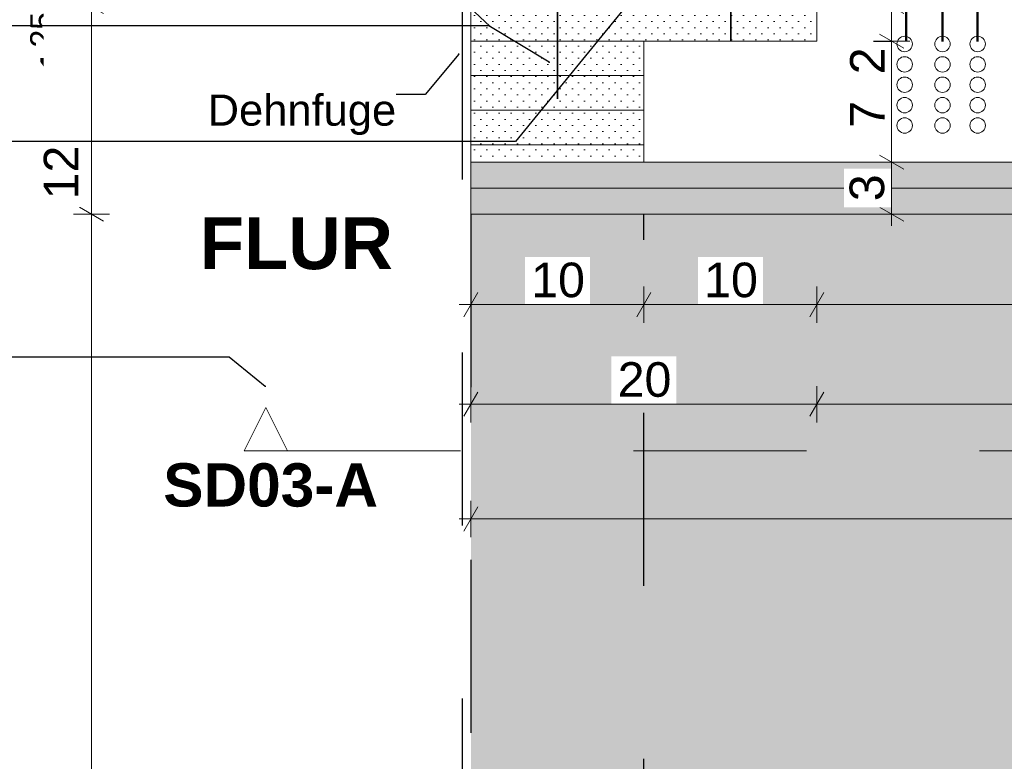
# Model space of a CAD drawing. Header units: metres. Extents: x -1.1 to 13.1, y -2.2 to 1.8.
# Tile 30 of 59: x 2.82 to 3.389, y 0.594 to 1.023. Entities that reach past the tile are written whole.
import ezdxf

# ---------------------------------------------------------------- set-up
doc = ezdxf.new("R2010")
doc.units = ezdxf.units.M
doc.header["$MEASUREMENT"] = 0
for name, pattern in [('Schnittlinie', [0.06, 0.03, -0.015, 0, -0.015]), ('Strichlinie eng', [0.023, 0.015, -0.008]), ('Wipeout_Contour', [1, 0, -1])]:
    doc.linetypes.add(name, pattern=pattern)
for name, color, linetype in [('152 - Bemaßung_ Beschriftung.Ausbau', 7, 'Continuous'), ('301 - Elemente.Linie', 7, 'Continuous'), ('653 - Abdeckung.TB Verkofferung', 7, 'Continuous'), ('804 - HKLSE.Elektrik', 7, 'Continuous'), ('Neubau_653 - Abdeckung.TB Verkofferung', 7, 'Continuous')]:
    doc.layers.add(name, color=color, linetype=linetype)
doc.styles.add('ERSTELLTER_STIL_1', font='txt')
doc.styles.add('ERSTELLTER_STIL_2', font='txt')
doc.dimstyles.new('ERSTELLTER_STIL__1', dxfattribs={"dimtxt": 0.02, "dimasz": 0.01064, "dimexe": 0.18, "dimexo": 0.0625, "dimgap": 0, "dimtad": 1, "dimzin": 0, "dimdsep": 46, "dimtxsty": 'ERSTELLTER_STIL_1', "dimblk": 'ARROWHEAD_2', "dimblk1": 'ARROWHEAD_2', "dimblk2": 'ARROWHEAD_2', "dimcen": 0.09, "dimse1": 1, "dimse2": 1, "dimclrd": 7, "dimclre": 7, "dimclrt": 7, "dimazin": 0, "dimtfac": 1, "dimtdec": 4, "dimtmove": 0, "dimatfit": 3, "dimfxl": 1, "dimtolj": 1, "dimtzin": 0, "dimarcsym": 0})
doc.dimstyles.new('ERSTELLTER_STIL__2', dxfattribs={"dimtxt": 0.02, "dimasz": 0.01064, "dimexe": 0.18, "dimexo": 0.0625, "dimgap": 0, "dimtad": 1, "dimtih": 1, "dimtoh": 1, "dimzin": 0, "dimdsep": 46, "dimtxsty": 'ERSTELLTER_STIL_1', "dimblk": 'ARROWHEAD_2', "dimblk1": 'ARROWHEAD_2', "dimblk2": 'ARROWHEAD_2', "dimcen": 0.09, "dimse1": 1, "dimse2": 1, "dimclrd": 7, "dimclre": 7, "dimclrt": 7, "dimazin": 0, "dimtfac": 1, "dimtdec": 4, "dimtmove": 0, "dimatfit": 3, "dimfxl": 1, "dimtolj": 1, "dimtzin": 0, "dimarcsym": 0})
doc.dimstyles.new('ERSTELLTER_STIL__3', dxfattribs={"dimtxt": 0.02, "dimasz": 0.01064, "dimexe": 0.18, "dimexo": 0.0625, "dimgap": 0, "dimtad": 1, "dimzin": 0, "dimdsep": 46, "dimtxsty": 'ERSTELLTER_STIL_1', "dimblk": 'ARROWHEAD_2', "dimblk1": 'ARROWHEAD_2', "dimblk2": 'ARROWHEAD_2', "dimcen": 0.09, "dimse1": 1, "dimse2": 1, "dimclrd": 7, "dimclre": 7, "dimclrt": 7, "dimazin": 0, "dimtfac": 1, "dimtdec": 4, "dimtmove": 2, "dimatfit": 3, "dimfxl": 1, "dimtolj": 1, "dimtzin": 0, "dimarcsym": 0})
doc.dimstyles.new('ERSTELLTER_STIL__4', dxfattribs={"dimtxt": 0.18, "dimasz": 0.001824, "dimexe": 0.18, "dimexo": 0.0625, "dimgap": 0, "dimtad": 0, "dimtih": 1, "dimtoh": 1, "dimdec": 4, "dimzin": 0, "dimdsep": 46, "dimcen": 0.09, "dimadec": 0, "dimazin": 0, "dimtfac": 1, "dimtdec": 4, "dimtmove": 0, "dimatfit": 3, "dimldrblk": 'ARROWHEAD_11', "dimfxl": 1, "dimtolj": 1, "dimtzin": 0, "dimarcsym": 0})
pattern_1 = [(45, (0, 0), (-0.003535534, 0.003535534), [0, -0.005])]

# ---------------------------------------------------------------- blocks, each defined once
blk = doc.blocks.new('*D221')
at = {"layer": '152 - Bemaßung_ Beschriftung.Ausbau', "color": 7, "linetype": 'Continuous', "lineweight": 9}
for p, q in [((3.08091, 0.84763), (3.08091, 0.86863)), ((3.18091, 0.84763), (3.18091, 0.86863)), ((3.08495, 0.86513), (3.07687, 0.85113)), ((3.18495, 0.86513), (3.17687, 0.85113)), ((3.07407, 0.85813), (3.08091, 0.85813)), ((3.08091, 0.85813), (3.18091, 0.85813))]:
    blk.add_line(p, q, dxfattribs=at)
at = {"color": 254, "linetype": 'Wipeout_Contour', "lineweight": 0, "ltscale": 13.150864}
blk.add_wipeout([(3.11213, 0.85853), (3.14969, 0.85853), (3.14969, 0.88573), (3.11213, 0.88573)], dxfattribs=at).dxf.layer = '152 - Bemaßung_ Beschriftung.Ausbau'
at = {"layer": '152 - Bemaßung_ Beschriftung.Ausbau', "color": 7, "lineweight": 9, "insert": (3.11573, 0.86213), "char_height": 0.02, "attachment_point": 7, "style": 'ERSTELLTER_STIL_1'}
blk.add_mtext('\\A1;{\\pql;\\fArial|b0|i0|c0|p38;10}', dxfattribs=at)
blk = doc.blocks.new('ARROWHEAD_2')
at = {"color": 0, "linetype": 'Continuous', "lineweight": 0}
for p, q in [((-0.378, -0.655), (0.378, 0.655)), ((0, 0), (-1, 0))]:
    blk.add_line(p, q, dxfattribs=at)
blk = doc.blocks.new('*D222')
at = {"layer": '152 - Bemaßung_ Beschriftung.Ausbau', "color": 7, "linetype": 'Continuous', "lineweight": 9}
for p, q in [((3.18091, 0.84763), (3.18091, 0.86863)), ((3.28091, 0.84763), (3.28091, 0.86863)), ((3.18495, 0.86513), (3.17687, 0.85113)), ((3.28495, 0.86513), (3.27687, 0.85113)), ((3.18091, 0.85813), (3.28091, 0.85813))]:
    blk.add_line(p, q, dxfattribs=at)
at = {"color": 254, "linetype": 'Wipeout_Contour', "lineweight": 0, "ltscale": 13.53239}
blk.add_wipeout([(3.21213, 0.85853), (3.24969, 0.85853), (3.24969, 0.88573), (3.21213, 0.88573)], dxfattribs=at).dxf.layer = '152 - Bemaßung_ Beschriftung.Ausbau'
at = {"layer": '152 - Bemaßung_ Beschriftung.Ausbau', "color": 7, "lineweight": 9, "insert": (3.21573, 0.86213), "char_height": 0.02, "attachment_point": 7, "style": 'ERSTELLTER_STIL_1'}
blk.add_mtext('\\A1;{\\pql;\\fArial|b0|i0|c0|p38;10}', dxfattribs=at)
blk = doc.blocks.new('*D223')
at = {"layer": '152 - Bemaßung_ Beschriftung.Ausbau', "color": 7, "linetype": 'Continuous', "lineweight": 9}
for p, q in [((3.28091, 0.84763), (3.28091, 0.86863)), ((3.68091, 0.84763), (3.68091, 0.86863)), ((3.28495, 0.86513), (3.27687, 0.85113)), ((3.68495, 0.86513), (3.67687, 0.85113)), ((3.28091, 0.85813), (3.68091, 0.85813))]:
    blk.add_line(p, q, dxfattribs=at)
at = {"color": 254, "linetype": 'Wipeout_Contour', "lineweight": 0, "ltscale": 14.490543}
blk.add_wipeout([(3.46213, 0.85853), (3.49969, 0.85853), (3.49969, 0.88573), (3.46213, 0.88573)], dxfattribs=at).dxf.layer = '152 - Bemaßung_ Beschriftung.Ausbau'
at = {"layer": '152 - Bemaßung_ Beschriftung.Ausbau', "color": 7, "lineweight": 9, "insert": (3.46573, 0.86213), "char_height": 0.02, "attachment_point": 7, "style": 'ERSTELLTER_STIL_1'}
blk.add_mtext('\\A1;{\\pql;\\fArial|b0|i0|c0|p38;40}', dxfattribs=at)
blk = doc.blocks.new('*D226')
at = {"layer": '152 - Bemaßung_ Beschriftung.Ausbau', "color": 7, "linetype": 'Continuous', "lineweight": 9}
for p, q in [((3.08091, 0.79007), (3.08091, 0.81107)), ((3.28091, 0.79007), (3.28091, 0.81107)), ((3.08495, 0.80757), (3.07687, 0.79357)), ((3.28495, 0.80757), (3.27687, 0.79357)), ((3.07407, 0.80057), (3.08091, 0.80057)), ((3.08091, 0.80057), (3.28091, 0.80057))]:
    blk.add_line(p, q, dxfattribs=at)
at = {"color": 254, "linetype": 'Wipeout_Contour', "lineweight": 0, "ltscale": 13.283581}
blk.add_wipeout([(3.16213, 0.80097), (3.19969, 0.80097), (3.19969, 0.82817), (3.16213, 0.82817)], dxfattribs=at).dxf.layer = '152 - Bemaßung_ Beschriftung.Ausbau'
at = {"layer": '152 - Bemaßung_ Beschriftung.Ausbau', "color": 7, "lineweight": 9, "insert": (3.16573, 0.80457), "char_height": 0.02, "attachment_point": 7, "style": 'ERSTELLTER_STIL_1'}
blk.add_mtext('\\A1;{\\pql;\\fArial|b0|i0|c0|p38;20}', dxfattribs=at)
blk = doc.blocks.new('*D227')
at = {"layer": '152 - Bemaßung_ Beschriftung.Ausbau', "color": 7, "linetype": 'Continuous', "lineweight": 9}
for p, q in [((3.28091, 0.79007), (3.28091, 0.81107)), ((3.68091, 0.79007), (3.68091, 0.81107)), ((3.28495, 0.80757), (3.27687, 0.79357)), ((3.68495, 0.80757), (3.67687, 0.79357)), ((3.28091, 0.80057), (3.68091, 0.80057))]:
    blk.add_line(p, q, dxfattribs=at)
at = {"color": 254, "linetype": 'Wipeout_Contour', "lineweight": 0, "ltscale": 14.437193}
blk.add_wipeout([(3.46213, 0.80097), (3.49969, 0.80097), (3.49969, 0.82817), (3.46213, 0.82817)], dxfattribs=at).dxf.layer = '152 - Bemaßung_ Beschriftung.Ausbau'
at = {"layer": '152 - Bemaßung_ Beschriftung.Ausbau', "color": 7, "lineweight": 9, "insert": (3.46573, 0.80457), "char_height": 0.02, "attachment_point": 7, "style": 'ERSTELLTER_STIL_1'}
blk.add_mtext('\\A1;{\\pql;\\fArial|b0|i0|c0|p38;40}', dxfattribs=at)
blk = doc.blocks.new('*D229')
at = {"layer": '152 - Bemaßung_ Beschriftung.Ausbau', "color": 7, "linetype": 'Continuous', "lineweight": 9}
for p, q in [((3.08495, 0.74121), (3.07687, 0.72721)), ((3.08091, 0.72371), (3.08091, 0.74471)), ((3.87687, 0.72721), (3.88495, 0.74121)), ((3.88091, 0.72371), (3.88091, 0.74471)), ((3.07407, 0.73421), (3.08091, 0.73421)), ((3.08091, 0.73421), (3.88091, 0.73421)), ((3.88091, 0.73421), (3.88776, 0.73421))]:
    blk.add_line(p, q, dxfattribs=at)
at = {"color": 254, "linetype": 'Wipeout_Contour', "lineweight": 0, "ltscale": 14.380013}
blk.add_wipeout([(3.46213, 0.73461), (3.49969, 0.73461), (3.49969, 0.76181), (3.46213, 0.76181)], dxfattribs=at).dxf.layer = '152 - Bemaßung_ Beschriftung.Ausbau'
at = {"layer": '152 - Bemaßung_ Beschriftung.Ausbau', "color": 7, "lineweight": 9, "insert": (3.46573, 0.73821), "char_height": 0.02, "attachment_point": 7, "style": 'ERSTELLTER_STIL_1'}
blk.add_mtext('\\A1;{\\pql;\\fArial|b0|i0|c0|p38;80}', dxfattribs=at)
blk = doc.blocks.new('*D238')
at = {"layer": '152 - Bemaßung_ Beschriftung.Ausbau', "color": 7, "linetype": 'Continuous', "lineweight": 9}
for p, q in [((2.85451, 0.91455), (2.86851, 0.90647)), ((2.87201, 0.91051), (2.85101, 0.91051)), ((2.86151, -1.02449), (2.86151, 0.91051)), ((2.87201, -1.02449), (2.85101, -1.02449)), ((2.85451, -1.02045), (2.86851, -1.02853))]:
    blk.add_line(p, q, dxfattribs=at)
at = {"layer": '152 - Bemaßung_ Beschriftung.Ausbau', "color": 7, "lineweight": 9, "insert": (2.85773, -1.02044), "char_height": 0.02, "attachment_point": 7, "rotation": 90, "style": 'ERSTELLTER_STIL_1'}
blk.add_mtext('\\A1;{\\pql;\\fArial|b0|i0|c0|p38;1\\fArial|b0|i0|c0|p38;\\A1{\\H.66x;\\S25^  ;}}', dxfattribs=at)
at = {"color": 254, "linetype": 'Wipeout_Contour', "lineweight": 0, "ltscale": 11.572021}
blk.add_wipeout([(2.86111, -0.0746), (2.86111, -0.00417), (2.83391, -0.00417), (2.83391, -0.0746)], dxfattribs=at).dxf.layer = '152 - Bemaßung_ Beschriftung.Ausbau'
at = {"color": 254, "linetype": 'Wipeout_Contour', "lineweight": 0, "ltscale": 12.249759}
blk.add_wipeout([(2.86111, -1.02404), (2.86111, -0.98163), (2.83391, -0.98163), (2.83391, -1.02404)], dxfattribs=at).dxf.layer = '152 - Bemaßung_ Beschriftung.Ausbau'
at = {"layer": '152 - Bemaßung_ Beschriftung.Ausbau', "color": 7, "lineweight": 9, "insert": (2.86139, -0.071), "char_height": 0.02, "attachment_point": 7, "rotation": 90, "style": 'ERSTELLTER_STIL_1'}
blk.add_mtext('\\A1;{\\pql;\\fArial|b0|i0|c0|p38;1,93\\fArial|b0|i0|c0|p38;\\A1{\\H.66x;\\S5^  ;}}', dxfattribs=at)
blk = doc.blocks.new('*D239')
at = {"layer": '152 - Bemaßung_ Beschriftung.Ausbau', "color": 7, "linetype": 'Continuous', "lineweight": 9}
for p, q in [((2.87201, 1.03051), (2.85101, 1.03051)), ((2.85451, 1.03455), (2.86851, 1.02647)), ((2.86151, 0.91051), (2.86151, 1.03051)), ((2.85451, 0.91455), (2.86851, 0.90647)), ((2.87201, 0.91051), (2.85101, 0.91051))]:
    blk.add_line(p, q, dxfattribs=at)
at = {"layer": '152 - Bemaßung_ Beschriftung.Ausbau', "color": 7, "lineweight": 9, "insert": (2.85773, 0.99125), "char_height": 0.02, "attachment_point": 7, "rotation": 90, "style": 'ERSTELLTER_STIL_1'}
blk.add_mtext('\\A1;{\\pql;\\fArial|b0|i0|c0|p38;1\\fArial|b0|i0|c0|p38;\\A1{\\H.66x;\\S25^  ;}}', dxfattribs=at)
at = {"color": 254, "linetype": 'Wipeout_Contour', "lineweight": 0, "ltscale": 12.243766}
blk.add_wipeout([(2.86111, 0.98765), (2.86111, 1.03006), (2.83391, 1.03006), (2.83391, 0.98765)], dxfattribs=at).dxf.layer = '152 - Bemaßung_ Beschriftung.Ausbau'
at = {"color": 254, "linetype": 'Wipeout_Contour', "lineweight": 0, "ltscale": 12.135876}
blk.add_wipeout([(2.85819, 0.91466), (2.85819, 0.95359), (2.82962, 0.95359), (2.82962, 0.91466)], dxfattribs=at).dxf.layer = '152 - Bemaßung_ Beschriftung.Ausbau'
at = {"layer": '152 - Bemaßung_ Beschriftung.Ausbau', "color": 7, "lineweight": 9, "insert": (2.85391, 0.91895), "char_height": 0.02, "attachment_point": 7, "rotation": 90, "style": 'ERSTELLTER_STIL_1'}
blk.add_mtext('\\A1;{\\pql;\\fArial|b0|i0|c0|p38;12}', dxfattribs=at)
blk = doc.blocks.new('ARROWHEAD_11')
at = {"color": 0, "linetype": 'Continuous', "lineweight": 0}
blk.add_line((0, 0), (-1, 0), dxfattribs=at)
at = {"color": 0, "linetype": 'Continuous', "lineweight": 0, "const_width": 0.25, "flags": 128}
blk.add_lwpolyline([(-0.125, 0, 1), (0.125, 0, 1)], format="xyb", close=True, dxfattribs=at)
blk = doc.blocks.new('*D243')
at = {"layer": '152 - Bemaßung_ Beschriftung.Ausbau', "color": 7, "linetype": 'Continuous', "lineweight": 9}
for p, q in [((3.33461, 0.94051), (3.31361, 0.94051)), ((3.31711, 0.94455), (3.33111, 0.93647)), ((3.32411, 0.91051), (3.32411, 0.94051)), ((3.31711, 0.91455), (3.33111, 0.90647)), ((3.33461, 0.91051), (3.31361, 0.91051)), ((3.32411, 0.90366), (3.32411, 0.91051))]:
    blk.add_line(p, q, dxfattribs=at)
at = {"color": 254, "linetype": 'Wipeout_Contour', "lineweight": 0, "ltscale": 13.891394}
blk.add_wipeout([(3.32371, 0.91432), (3.32371, 0.9367), (3.29651, 0.9367), (3.29651, 0.91432)], dxfattribs=at).dxf.layer = '152 - Bemaßung_ Beschriftung.Ausbau'
at = {"layer": '152 - Bemaßung_ Beschriftung.Ausbau', "color": 7, "lineweight": 9, "insert": (3.32011, 0.91792), "char_height": 0.02, "attachment_point": 7, "rotation": 90, "style": 'ERSTELLTER_STIL_1'}
blk.add_mtext('\\A1;{\\pql;\\fArial|b0|i0|c0|p38;3}', dxfattribs=at)
blk = doc.blocks.new('*D244')
at = {"layer": '152 - Bemaßung_ Beschriftung.Ausbau', "color": 7, "linetype": 'Continuous', "lineweight": 9}
for p, q in [((3.31711, 1.01455), (3.33111, 1.00647)), ((3.33461, 1.01051), (3.31361, 1.01051)), ((3.32411, 0.94051), (3.32411, 1.01051)), ((3.33461, 0.94051), (3.31361, 0.94051)), ((3.31711, 0.94455), (3.33111, 0.93647))]:
    blk.add_line(p, q, dxfattribs=at)
at = {"color": 254, "linetype": 'Wipeout_Contour', "lineweight": 0, "ltscale": 13.972059}
blk.add_wipeout([(3.32371, 0.98769), (3.32371, 1.01006), (3.29651, 1.01006), (3.29651, 0.98769)], dxfattribs=at).dxf.layer = '152 - Bemaßung_ Beschriftung.Ausbau'
at = {"color": 254, "linetype": 'Wipeout_Contour', "lineweight": 0, "ltscale": 13.937328}
blk.add_wipeout([(3.32371, 0.95673), (3.32371, 0.97911), (3.29651, 0.97911), (3.29651, 0.95673)], dxfattribs=at).dxf.layer = '152 - Bemaßung_ Beschriftung.Ausbau'
at = {"layer": '152 - Bemaßung_ Beschriftung.Ausbau', "color": 7, "lineweight": 9, "char_height": 0.02, "attachment_point": 7, "rotation": 90, "style": 'ERSTELLTER_STIL_1'}
for s, insert in [('\\A1;{\\pql;\\fArial|b0|i0|c0|p38;2}', (3.32011, 0.99129)), ('\\A1;{\\pql;\\fArial|b0|i0|c0|p38;7}', (3.32011, 0.96033))]:
    blk.add_mtext(s, dxfattribs=dict(at, insert=insert))
blk = doc.blocks.new('*D245')
at = {"layer": '152 - Bemaßung_ Beschriftung.Ausbau', "color": 7, "linetype": 'Continuous', "lineweight": 9}
for p, q in [((3.33461, 1.03051), (3.31361, 1.03051)), ((3.31711, 1.03455), (3.33111, 1.02647)), ((3.32411, 1.01051), (3.32411, 1.03051)), ((3.31711, 1.01455), (3.33111, 1.00647)), ((3.33461, 1.01051), (3.31361, 1.01051))]:
    blk.add_line(p, q, dxfattribs=at)
blk = doc.blocks.new('*D254')
at = {"layer": '152 - Bemaßung_ Beschriftung.Ausbau', "color": 7, "linetype": 'Continuous', "lineweight": 9}
for p, q in [((3.08091, -0.86169), (3.08091, -0.84069)), ((3.18091, -0.86169), (3.18091, -0.84069)), ((3.08495, -0.84419), (3.07687, -0.85819)), ((3.18495, -0.84419), (3.17687, -0.85819)), ((3.07407, -0.85119), (3.08091, -0.85119)), ((3.08091, -0.85119), (3.18091, -0.85119))]:
    blk.add_line(p, q, dxfattribs=at)
at = {"color": 254, "linetype": 'Wipeout_Contour', "lineweight": 0, "ltscale": 13.124543}
blk.add_wipeout([(3.11213, -0.85079), (3.14969, -0.85079), (3.14969, -0.82359), (3.11213, -0.82359)], dxfattribs=at).dxf.layer = '152 - Bemaßung_ Beschriftung.Ausbau'
at = {"layer": '152 - Bemaßung_ Beschriftung.Ausbau', "color": 7, "lineweight": 9, "insert": (3.11573, -0.84719), "char_height": 0.02, "attachment_point": 7, "style": 'ERSTELLTER_STIL_1'}
blk.add_mtext('\\A1;{\\pql;\\fArial|b0|i0|c0|p38;10}', dxfattribs=at)
blk = doc.blocks.new('*D255')
at = {"layer": '152 - Bemaßung_ Beschriftung.Ausbau', "color": 7, "linetype": 'Continuous', "lineweight": 9}
for p, q in [((3.18091, -0.86169), (3.18091, -0.84069)), ((3.28091, -0.86169), (3.28091, -0.84069)), ((3.18495, -0.84419), (3.17687, -0.85819)), ((3.28495, -0.84419), (3.27687, -0.85819)), ((3.18091, -0.85119), (3.28091, -0.85119))]:
    blk.add_line(p, q, dxfattribs=at)
at = {"color": 254, "linetype": 'Wipeout_Contour', "lineweight": 0, "ltscale": 13.506548}
blk.add_wipeout([(3.21213, -0.85079), (3.24969, -0.85079), (3.24969, -0.82359), (3.21213, -0.82359)], dxfattribs=at).dxf.layer = '152 - Bemaßung_ Beschriftung.Ausbau'
at = {"layer": '152 - Bemaßung_ Beschriftung.Ausbau', "color": 7, "lineweight": 9, "insert": (3.21573, -0.84719), "char_height": 0.02, "attachment_point": 7, "style": 'ERSTELLTER_STIL_1'}
blk.add_mtext('\\A1;{\\pql;\\fArial|b0|i0|c0|p38;10}', dxfattribs=at)

msp = doc.modelspace()

# ---------------------------------------------------------------- hatches: boundary and pattern name
at = {"layer": '653 - Abdeckung.TB Verkofferung', "linetype": 'Continuous', "lineweight": 5}
h = msp.add_hatch(dxfattribs=at)
h.set_pattern_fill('Gips_0004', style=0, pattern_type=2)
h.set_pattern_definition(pattern_1)
h.paths.add_polyline_path([(3.18091, 1.01051), (3.18091, 0.99051), (3.08091, 0.99051), (3.08091, 1.01051)])
h = msp.add_hatch(dxfattribs=at)
h.set_pattern_fill('Gips_0004', style=0, pattern_type=2)
h.set_pattern_definition(pattern_1)
h.paths.add_polyline_path([(3.18091, 0.99051), (3.18091, 0.97051), (3.08091, 0.97051), (3.08091, 0.99051)])
h = msp.add_hatch(dxfattribs=at)
h.set_pattern_fill('Gips_0004', style=0, pattern_type=2)
h.set_pattern_definition(pattern_1)
h.paths.add_polyline_path([(3.18091, 0.97051), (3.18091, 0.95051), (3.08091, 0.95051), (3.08091, 0.97051)])
h = msp.add_hatch(dxfattribs=at)
h.set_pattern_fill('Gips_0004', style=0, pattern_type=2)
h.set_pattern_definition(pattern_1)
h.paths.add_polyline_path([(3.18091, 0.95051), (3.18091, 0.94051), (3.08091, 0.94051), (3.08091, 0.95051)])
at = {"layer": '653 - Abdeckung.TB Verkofferung', "linetype": 'Continuous', "lineweight": 0, "true_color": 0x542222}
msp.add_hatch(color=19, dxfattribs=at).paths.add_polyline_path([(3.08091, 0.91051), (3.18091, 0.91051), (3.18091, -0.90449), (3.08091, -0.90449)])
at = {"layer": '653 - Abdeckung.TB Verkofferung', "linetype": 'Continuous', "lineweight": 0, "true_color": 0x3f1a1a}
msp.add_hatch(color=19, dxfattribs=at).paths.add_polyline_path([(3.18091, -0.90449), (3.18091, 0.91051), (3.78091, 0.91051), (3.78091, -0.90449)])
at = {"layer": 'Neubau_653 - Abdeckung.TB Verkofferung', "linetype": 'Continuous', "lineweight": 5}
h = msp.add_hatch(dxfattribs=at)
h.set_pattern_fill('Gips_0004', style=0, pattern_type=2)
h.set_pattern_definition(pattern_1)
h.paths.add_polyline_path([(3.08091, 0.94051), (3.08091, 0.92551), (3.88091, 0.92551), (3.88091, 0.94051)])
h = msp.add_hatch(dxfattribs=at)
h.set_pattern_fill('Gips_0004', style=0, pattern_type=2)
h.set_pattern_definition(pattern_1)
h.paths.add_polyline_path([(3.08091, 0.92551), (3.08091, 0.91051), (3.88091, 0.91051), (3.88091, 0.92551)])

# ---------------------------------------------------------------- linework, layer by layer
at = {"layer": '653 - Abdeckung.TB Verkofferung', "color": 1, "linetype": 'Strichlinie eng', "lineweight": 25, "flags": 128}
for points in [[(3.07591, 1.03051), (3.07591, -1.02449)], [(3.08091, 0.91051), (3.08091, -0.90449)], [(3.18091, -0.90449), (3.18091, 0.91051)]]:
    msp.add_lwpolyline(points, dxfattribs=at)
at = {"layer": '653 - Abdeckung.TB Verkofferung', "color": 1, "linetype": 'Continuous', "lineweight": 18, "flags": 128}
for points in [[(3.18091, 1.01051), (3.18091, 0.99051), (3.08091, 0.99051), (3.08091, 1.01051)], [(3.18091, 0.99051), (3.18091, 0.97051), (3.08091, 0.97051), (3.08091, 0.99051)], [(3.18091, 0.97051), (3.18091, 0.95051), (3.08091, 0.95051), (3.08091, 0.97051)], [(3.18091, 0.95051), (3.18091, 0.94051), (3.08091, 0.94051), (3.08091, 0.95051)]]:
    msp.add_lwpolyline(points, close=True, dxfattribs=at)
at = {"layer": '653 - Abdeckung.TB Verkofferung', "color": 92, "linetype": 'Continuous', "lineweight": 13, "true_color": 0x00be00}
for centre in [(3.33167, 1.0088), (3.35353, 1.0088), (3.37388, 1.0088), (3.33167, 0.99701), (3.35353, 0.99701), (3.37388, 0.99701), (3.33167, 0.98525), (3.35353, 0.98525), (3.37388, 0.98525), (3.33167, 0.97346), (3.35353, 0.97346), (3.37388, 0.97346), (3.33167, 0.96169), (3.35353, 0.96169), (3.37388, 0.96169)]:
    msp.add_circle(centre, 0.00445, dxfattribs=at)
at = {"layer": '804 - HKLSE.Elektrik', "color": 92, "linetype": 'Continuous', "lineweight": 50, "true_color": 0x00be00, "flags": 128}
for points in [[(3.33249, 1.47098), (3.33249, 1.01029)], [(3.35353, 1.47098), (3.35353, 1.01029)], [(3.37388, 1.47098), (3.37388, 1.01029)]]:
    msp.add_lwpolyline(points, dxfattribs=at)
at = {"layer": 'Neubau_653 - Abdeckung.TB Verkofferung', "color": 1, "linetype": 'Continuous', "lineweight": 18, "flags": 128}
for points in [[(3.08091, 0.94051), (3.08091, 0.92551), (3.88091, 0.92551), (3.88091, 0.94051)], [(3.08091, 0.92551), (3.08091, 0.91051), (3.88091, 0.91051), (3.88091, 0.92551)]]:
    msp.add_lwpolyline(points, close=True, dxfattribs=at)

# ---------------------------------------------------------------- next in the draw order: dimensions: what is measured, and where the dimension line sits
at = {"layer": '152 - Bemaßung_ Beschriftung.Ausbau', "color": 7, "linetype": 'Continuous', "lineweight": 9}
dim = msp.add_linear_dim(base=(3.18091, 0.85813), p1=(3.08091, 0.91051), p2=(3.18091, 0.85673), dimstyle='ERSTELLTER_STIL__2', dxfattribs=at)
dim.commit()
dim.dimension.update_dxf_attribs({"geometry": '*D221', "text_midpoint": (3.13098, 0.87213), "dimtype": 160})

# ---------------------------------------------------------------- next in the draw order: dimensions: what is measured, and where the dimension line sits
dim = msp.add_linear_dim(base=(3.28091, 0.85813), p1=(3.18091, 0.85673), p2=(3.28091, 1.01051), dimstyle='ERSTELLTER_STIL__2', dxfattribs=at)
dim.commit()
dim.dimension.update_dxf_attribs({"geometry": '*D222', "text_midpoint": (3.23098, 0.87213), "dimtype": 160})

# ---------------------------------------------------------------- next in the draw order: dimensions: what is measured, and where the dimension line sits
dim = msp.add_linear_dim(base=(3.68091, 0.85813), p1=(3.28091, 1.01051), p2=(3.68091, 1.01051), dimstyle='ERSTELLTER_STIL__2', dxfattribs=at)
dim.commit()
dim.dimension.update_dxf_attribs({"geometry": '*D223', "text_midpoint": (3.48098, 0.87213), "dimtype": 160})

# ---------------------------------------------------------------- next in the draw order: dimensions: what is measured, and where the dimension line sits
dim = msp.add_linear_dim(base=(3.28091, 0.80057), p1=(3.08091, 0.91051), p2=(3.28091, 1.01051), dimstyle='ERSTELLTER_STIL__2', dxfattribs=at)
dim.commit()
dim.dimension.update_dxf_attribs({"geometry": '*D226', "text_midpoint": (3.18098, 0.81457), "dimtype": 160})

# ---------------------------------------------------------------- next in the draw order: linework, layer by layer
at = {"layer": '653 - Abdeckung.TB Verkofferung', "color": 7, "linetype": 'Strichlinie eng', "lineweight": 35}
msp.add_line((3.23112, 1.07718), (3.23112, 1.01051), dxfattribs=at)

# ---------------------------------------------------------------- next in the draw order: dimensions: what is measured, and where the dimension line sits
at = {"layer": '152 - Bemaßung_ Beschriftung.Ausbau', "color": 7, "linetype": 'Continuous', "lineweight": 9}
dim = msp.add_linear_dim(base=(3.68091, 0.80057), p1=(3.28091, 1.01051), p2=(3.68091, 1.01051), dimstyle='ERSTELLTER_STIL__2', dxfattribs=at)
dim.commit()
dim.dimension.update_dxf_attribs({"geometry": '*D227', "text_midpoint": (3.48098, 0.81457), "dimtype": 160})

# ---------------------------------------------------------------- next in the draw order: dimensions: what is measured, and where the dimension line sits
dim = msp.add_linear_dim(base=(3.88091, 0.73421), p1=(3.08091, 0.91051), p2=(3.88091, 0.91051), dimstyle='ERSTELLTER_STIL__2', dxfattribs=at)
dim.commit()
dim.dimension.update_dxf_attribs({"geometry": '*D229', "text_midpoint": (3.48098, 0.74821), "dimtype": 160})

# ---------------------------------------------------------------- next in the draw order: linework, layer by layer
at = {"layer": '653 - Abdeckung.TB Verkofferung', "color": 7, "linetype": 'Strichlinie eng', "lineweight": 35}
msp.add_line((3.13091, 1.07718), (3.13091, 0.91051), dxfattribs=at)

# ---------------------------------------------------------------- next in the draw order: dimensions: what is measured, and where the dimension line sits
at = {"layer": '152 - Bemaßung_ Beschriftung.Ausbau', "color": 7, "linetype": 'Continuous', "lineweight": 9}
for base, p1, p2, picture, middle in [((3.32411, 0.94051), (3.3281, 0.91051), (3.18091, 0.94051), '*D243', (3.31011, 0.92554)), ((2.86150792, 0.91051001), (2.88091208, -1.02448998), (3.08091208, 0.91051001), '*D238', (2.84750792, -0.01801039))]:
    dim = msp.add_linear_dim(base=base, p1=p1, p2=p2, angle=90, dimstyle='ERSTELLTER_STIL__1', dxfattribs=at)
    dim.commit()
    dim.dimension.update_dxf_attribs({"geometry": picture, "text_midpoint": middle, "dimtype": 160, "text_rotation": 90})

# ---------------------------------------------------------------- next in the draw order: linework, layer by layer
at = {"layer": '301 - Elemente.Linie', "color": 7, "linetype": 'Schnittlinie', "lineweight": 13}
msp.add_line((2.97486, 0.77367), (3.98896, 0.77367), dxfattribs=at)

# ---------------------------------------------------------------- next in the draw order: texts
at = {"layer": '301 - Elemente.Linie', "color": 7, "lineweight": 13, "insert": (3.02717, 0.74101), "char_height": 0.025, "attachment_point": 9, "style": 'ERSTELLTER_STIL_2'}
msp.add_mtext('\\A1;{\\pqr;\\pt0;\\fArial|b1|i0|c0|p38;SD03-A}', dxfattribs=at)

# ---------------------------------------------------------------- next in the draw order: dimensions: what is measured, and where the dimension line sits
at = {"layer": '152 - Bemaßung_ Beschriftung.Ausbau', "color": 7, "linetype": 'Continuous', "lineweight": 9}
dim = msp.add_linear_dim(base=(2.86151, 1.03051), p1=(3.08091, 0.91051), p2=(2.88091, 1.03051), angle=90, dimstyle='ERSTELLTER_STIL__3', dxfattribs=at)
dim.commit()
dim.dimension.update_dxf_attribs({"geometry": '*D239', "text_midpoint": (2.84391, 0.9342), "dimtype": 160, "text_rotation": 90})

# ---------------------------------------------------------------- next in the draw order: leaders
at = {"layer": '152 - Bemaßung_ Beschriftung.Ausbau', "color": 7, "linetype": 'Continuous', "lineweight": 9, "annotation_type": 0, "has_hookline": 1, "hookline_direction": 1, "text_width": 0.3886}
msp.add_leader([(2.962, 0.81087), (2.94108, 0.82767), (2.78608, 0.82767)], dimstyle='ERSTELLTER_STIL__4', dxfattribs=at)

# ---------------------------------------------------------------- next in the draw order: hatches: boundary and pattern name
at = {"layer": '653 - Abdeckung.TB Verkofferung', "linetype": 'Continuous', "lineweight": 5}
h = msp.add_hatch(dxfattribs=at)
h.set_pattern_fill('Gips_0004', style=0, pattern_type=2)
h.set_pattern_definition(pattern_1)
h.paths.add_polyline_path([(3.28091, 1.03051), (3.28091, 1.01051), (3.08091, 1.01051), (3.08091, 1.03051)])

# ---------------------------------------------------------------- next in the draw order: linework, layer by layer
at = {"layer": '653 - Abdeckung.TB Verkofferung', "color": 1, "linetype": 'Continuous', "lineweight": 18, "flags": 128}
msp.add_lwpolyline([(3.28091, 1.03051), (3.28091, 1.01051), (3.08091, 1.01051), (3.08091, 1.03051)], close=True, dxfattribs=at)

# ---------------------------------------------------------------- next in the draw order: texts
at = {"layer": '152 - Bemaßung_ Beschriftung.Ausbau', "color": 7, "linetype": 'Continuous', "lineweight": 9}
for s, insert, char_height, attachment_point, style in [('\\A1;{\\pqr;\\fArial|b0|i0|c0|p38;Dehnfuge}', (3.03768, 0.97959), 0.018, 3, 'ERSTELLTER_STIL_1'), ('\\A1;{\\pqr;\\fArial|b1|i0|c0|p38;FLUR}', (3.03582, 0.87821), 0.03, 9, 'ERSTELLTER_STIL_2')]:
    msp.add_mtext(s, dxfattribs=dict(at, insert=insert, char_height=char_height, attachment_point=attachment_point, style=style))

# ---------------------------------------------------------------- next in the draw order: leaders
at = {"layer": '152 - Bemaßung_ Beschriftung.Ausbau', "color": 7, "linetype": 'Continuous', "lineweight": 9, "annotation_type": 0, "has_hookline": 1, "hookline_direction": 1}
for points, text_width in [([(3.092, 1.01896), (3.02454, 1.08231), (2.78608, 1.08231)], 0.49448), ([(3.20185, 1.06887), (3.1066, 0.95247), (2.78608, 0.95247)], 0.35881), ([(3.12615, 0.99822), (3.0913, 1.01923), (2.78608, 1.01923)], 0.28784), ([(3.07381, 1.00301), (3.0545, 0.97959), (3.03768, 0.97959)], 0.10595)]:
    msp.add_leader(points, dimstyle='ERSTELLTER_STIL__4', dxfattribs=dict(at, text_width=text_width))

# ---------------------------------------------------------------- next in the draw order: wipeouts: each hides what was drawn before it
at = {"color": 254, "linetype": 'Wipeout_Contour', "lineweight": 0, "ltscale": 9.176351}
msp.add_wipeout([(2.94986, 0.77367), (2.97486, 0.77367), (2.96236, 0.79867)], dxfattribs=at).dxf.layer = '301 - Elemente.Linie'

# ---------------------------------------------------------------- next in the draw order: linework, layer by layer
at = {"layer": '301 - Elemente.Linie', "color": 7, "linetype": 'Continuous', "lineweight": 13, "flags": 128}
msp.add_lwpolyline([(2.94986, 0.77367), (2.97486, 0.77367), (2.96236, 0.79867)], close=True, dxfattribs=at)

# ---------------------------------------------------------------- next in the draw order: dimensions: what is measured, and where the dimension line sits
at = {"layer": '152 - Bemaßung_ Beschriftung.Ausbau', "color": 7, "linetype": 'Continuous', "lineweight": 9}
dim = msp.add_linear_dim(base=(3.32411, 1.01051), p1=(3.18091, 0.94051), p2=(3.18091, 1.01051), angle=90, dimstyle='ERSTELLTER_STIL__1', dxfattribs=at)
dim.commit()
dim.dimension.update_dxf_attribs({"geometry": '*D244', "text_midpoint": (3.31011, 0.96796), "dimtype": 160, "text_rotation": 90})

# ---------------------------------------------------------------- next in the draw order: dimensions: what is measured, and where the dimension line sits
dim = msp.add_linear_dim(base=(3.32411, 1.03051), p1=(3.18091, 1.01051), p2=(3.28091, 1.03051), angle=90, dimstyle='ERSTELLTER_STIL__1', dxfattribs=at)
dim.commit()
dim.dimension.update_dxf_attribs({"geometry": '*D245', "text_midpoint": (3.31011, 0.99891), "dimtype": 160, "text_rotation": 90})

# ---------------------------------------------------------------- next in the draw order: dimensions: what is measured, and where the dimension line sits
dim = msp.add_linear_dim(base=(3.18091, -0.85119), p1=(3.08091, 1.00266), p2=(3.18091, 0.91051), dimstyle='ERSTELLTER_STIL__2', dxfattribs=at)
dim.commit()
dim.dimension.update_dxf_attribs({"geometry": '*D254', "text_midpoint": (3.13098, -0.83719), "dimtype": 160})

# ---------------------------------------------------------------- next in the draw order: dimensions: what is measured, and where the dimension line sits
dim = msp.add_linear_dim(base=(3.28091, -0.85119), p1=(3.18091, 0.91051), p2=(3.28091, -1.00449), dimstyle='ERSTELLTER_STIL__2', dxfattribs=at)
dim.commit()
dim.dimension.update_dxf_attribs({"geometry": '*D255', "text_midpoint": (3.23098, -0.83719), "dimtype": 160})

doc.saveas('drawing.dxf')
